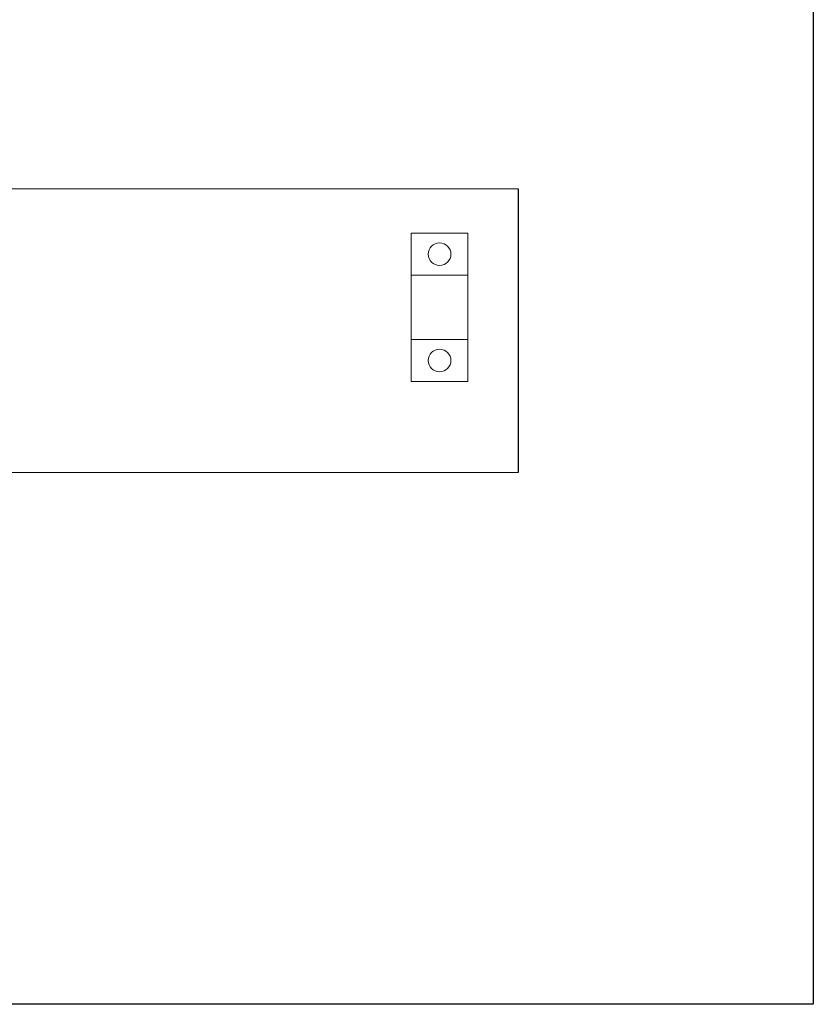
# Model space of a CAD drawing. Header units: millimetres. Extents: x 0 to 1096681, y -272449 to 90187.
# Tile 34 of 35: x 1085070 to 1096681, y -136510 to -122100. Entities that reach past the tile are written whole.
import ezdxf

# ---------------------------------------------------------------- set-up
doc = ezdxf.new("R2010")
doc.units = ezdxf.units.MM

msp = doc.modelspace()

# ---------------------------------------------------------------- linework, layer by layer
at = {"lineweight": 0}
for p, q in [((1071523.404, -124574.093), (1092363.081, -124574.093)), ((1090799.578, -125838.939), (1091627.766, -125838.939)), ((1090799.578, -126779.464), (1091627.766, -126779.464)), ((1071523.404, -128724.752), (1092363.081, -128724.752))]:
    msp.add_line(p, q, dxfattribs=at)
for points in [[(1066881.372, -116709.602), (1096681.372, -116709.602), (1096681.372, -136509.602), (1066881.372, -136509.602), (1066881.372, -116709.602)], [(1092363.081, -124574.093), (1092363.081, -128724.752)]]:
    msp.add_lwpolyline(points)
msp.add_lwpolyline([(1090799.578, -125224.748), (1091627.766, -125224.748), (1091627.766, -127393.655), (1090799.578, -127393.655)], close=True, dxfattribs=at)
for centre in [(1091213.545, -125530.428), (1091213.545, -127087.975)]:
    msp.add_circle(centre, 165.692, dxfattribs=at)

doc.saveas('drawing.dxf')
